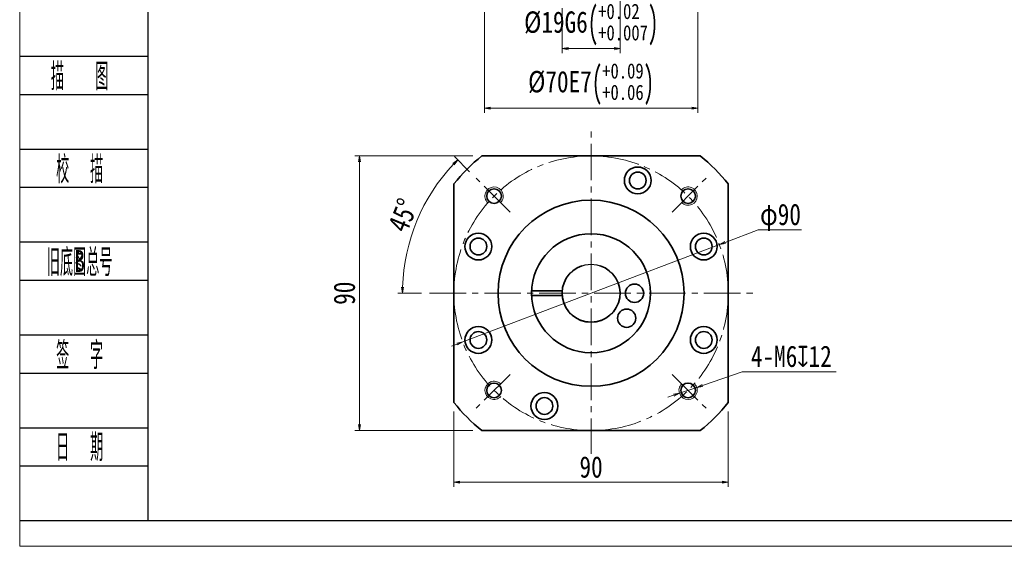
# Model space of a CAD drawing. Header units: millimetres. Extents: x -3 to 730, y 0 to 499.
# Tile 1 of 6: x 0 to 323, y 0 to 173. Entities that reach past the tile are written whole.
import ezdxf
from ezdxf.enums import TextEntityAlignment as Align

# ---------------------------------------------------------------- set-up
doc = ezdxf.new("R2010")
doc.units = ezdxf.units.MM
doc.linetypes.add('点画线', pattern=[18, 12, -2, 2, -2])
doc.layers.add('2细线层', color=4, linetype='Continuous')
doc.layers.add('6文字层', color=3, linetype='Continuous')
for name, color, linetype, lineweight in [('CDRAFT0', 7, 'Continuous', 35), ('EB0', 7, 'Continuous', 35), ('中心线层', 1, '点画线', 18), ('图框_外框线', 7, 'Continuous', 18), ('尺寸线层', 3, 'Continuous', 18), ('粗实线层_1', 7, 'Continuous', 35), ('细实线', 211, 'Continuous', 18)]:
    doc.layers.add(name, color=color, linetype=linetype, lineweight=lineweight)
doc.styles.add('PC_TEXTSTYLE', font='ISOCP.SHX', dxfattribs={"width": 0.707, "bigfont": 'GBCBIG.SHX'})
doc.styles.get("Standard").update_dxf_attribs({"font": 'SimSun.ttf'})
doc.styles.add('宋体', font='SimSun.ttf', dxfattribs={"width": 0.8})
doc.dimstyles.new('A水平标注$0', dxfattribs={"dimtxt": 3.5, "dimasz": 2, "dimexe": 1.5, "dimexo": 3, "dimgap": 1.1, "dimtad": 1, "dimtoh": 1, "dimdec": 4, "dimdsep": 46, "dimtxsty": '宋体', "dimblk": 'OPEN', "dimcen": 3, "dimclrd": 3, "dimclre": 3, "dimclrt": 6, "dimadec": 0, "dimazin": 0, "dimtm": 1e-09, "dimtfac": 1, "dimtdec": 4, "dimtix": 1, "dimtmove": 0, "dimatfit": 3, "dimldrblk": 'OPEN', "dimfxl": 0, "dimlwd": 13, "dimlwe": 13, "dimarcsym": 0})
doc.dimstyles.new('D直径标注φ25', dxfattribs={"dimtxt": 3.5, "dimasz": 2, "dimexe": 1, "dimexo": 3, "dimtad": 1, "dimtoh": 1, "dimdec": 1, "dimdsep": 46, "dimtxsty": '宋体', "dimblk": 'OPEN', "dimcen": 3, "dimclrd": 3, "dimclre": 3, "dimclrt": 130, "dimadec": 0, "dimazin": 0, "dimtm": 1e-09, "dimtfac": 1, "dimtdec": 1, "dimtmove": 0, "dimatfit": 0, "dimldrblk": 'OPEN', "dimfxl": 0, "dimlwd": 13, "dimlwe": 13, "dimarcsym": 0})
doc.dimstyles.new('螺孔(M8-7H)', dxfattribs={"dimtxt": 3.5, "dimasz": 2, "dimexe": 1.25, "dimexo": 3, "dimtad": 1, "dimtoh": 1, "dimdec": 4, "dimdsep": 46, "dimtxsty": '宋体', "dimblk": 'OPEN', "dimcen": 3, "dimclrd": 3, "dimclre": 3, "dimclrt": 2, "dimadec": 0, "dimazin": 0, "dimtm": 1e-09, "dimtfac": 1, "dimtdec": 4, "dimtmove": 0, "dimatfit": 3, "dimldrblk": 'OPEN', "dimfxl": 0, "dimlwd": 9, "dimlwe": 9, "dimarcsym": 0})

# ---------------------------------------------------------------- blocks, each defined once
blk = doc.blocks.new('_Open')
at = {"color": 0, "linetype": 'ByBlock', "lineweight": -2}
for p, q in [((-1, 0.17), (0, 0)), ((-1, -0.17), (0, 0)), ((0, 0), (-1, 0))]:
    blk.add_line(p, q, dxfattribs=at)
blk = doc.blocks.new('*D28')
at = {"layer": 'Defpoints', "color": 0, "transparency": 16777216}
for p in [(151.59, 127.92), (111.42, 37.92), (151.59, 37.92)]:
    blk.add_point(p, dxfattribs=at)
at = {"layer": '尺寸线层', "color": 3, "lineweight": 13, "transparency": 16777216}
for p, q in [((148.59, 127.92), (109.92, 127.92)), ((111.42, 125.92), (111.42, 39.92)), ((148.59, 37.92), (109.92, 37.92))]:
    blk.add_line(p, q, dxfattribs=at)
at = {"layer": '尺寸线层', "color": 3, "lineweight": 13, "transparency": 16777216, "xscale": 2, "yscale": 2, "zscale": 2}
for p, rotation in [((111.42, 127.92), 90), ((111.42, 37.92), 270)]:
    blk.add_blockref('_Open', p, dxfattribs=dict(at, rotation=rotation))
at = {"layer": '尺寸线层', "color": 6, "transparency": 16777216, "insert": (106.5, 82.92), "char_height": 7, "attachment_point": 5, "rotation": 90, "style": '宋体', "bg_fill": 3, "box_fill_scale": 1.1, "bg_fill_color": 257, "bg_fill_transparency": 0}
blk.add_mtext('90', dxfattribs=at)
blk = doc.blocks.new('*D29')
at = {"layer": 'Defpoints', "color": 0, "transparency": 16777216}
for p in [(149.69, 120.62), (160.81, 109.49), (134.75, 82.92), (239.21, 82.92)]:
    blk.add_point(p, dxfattribs=at)
at = {"layer": '尺寸线层', "color": 3, "lineweight": 13, "transparency": 16777216}
for p, q in [((147.56, 122.74), (142.59, 127.72)), ((131.75, 82.92), (124.03, 82.92))]:
    blk.add_line(p, q, dxfattribs=at)
blk.add_arc((187.39, 82.92), 61.86, 136.8526, 178.1474, dxfattribs=at)
at = {"layer": '尺寸线层', "color": 3, "lineweight": 13, "transparency": 16777216, "xscale": 2, "yscale": 2, "zscale": 2}
for p, rotation in [((143.65, 126.65), 45.92632355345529), ((125.53, 82.92), 269.0736764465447)]:
    blk.add_blockref('_Open', p, dxfattribs=dict(at, rotation=rotation))
at = {"layer": '尺寸线层', "color": 6, "transparency": 16777216, "insert": (125.73, 108.46), "char_height": 7, "attachment_point": 5, "rotation": 67.5, "style": '宋体', "bg_fill": 3, "box_fill_scale": 1.1, "bg_fill_color": 257, "bg_fill_transparency": 0}
blk.add_mtext('45%%d', dxfattribs=at)
at = {"layer": 'Defpoints', "color": 0, "transparency": 16777216}
blk.add_point((130.24, 106.59), dxfattribs=at)
blk = doc.blocks.new('*D30')
at = {"layer": 'Defpoints', "color": 0, "transparency": 16777216}
for p in [(229.47, 98.84), (145.3, 66.99)]:
    blk.add_point(p, dxfattribs=at)
at = {"layer": '尺寸线层', "color": 3, "lineweight": 13, "transparency": 16777216}
for p, q in [((242.17, 103.64), (231.34, 99.55)), ((256.34, 103.64), (242.17, 103.64)), ((145.3, 66.99), (229.47, 98.84)), ((143.43, 66.28), (141.56, 65.58))]:
    blk.add_line(p, q, dxfattribs=at)
at = {"layer": '尺寸线层', "color": 3, "lineweight": 13, "transparency": 16777216, "xscale": 2, "yscale": 2, "zscale": 2}
for p, rotation in [((229.47, 98.84), 200.7240108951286), ((145.3, 66.99), 20.72401089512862)]:
    blk.add_blockref('_Open', p, dxfattribs=dict(at, rotation=rotation))
at = {"layer": '尺寸线层', "color": 130, "transparency": 16777216, "insert": (249.51, 107.8), "char_height": 7, "attachment_point": 5, "style": '宋体', "bg_fill": 3, "box_fill_scale": 1.1, "bg_fill_color": 257, "bg_fill_transparency": 0}
blk.add_mtext('φ90', dxfattribs=at)
blk = doc.blocks.new('*D31')
at = {"layer": 'Defpoints', "color": 0, "transparency": 16777216}
for p in [(142.39, 47.12), (232.39, 47.12), (232.39, 21.03)]:
    blk.add_point(p, dxfattribs=at)
at = {"layer": '尺寸线层', "color": 3, "lineweight": 13, "transparency": 16777216}
for p, q in [((142.39, 44.12), (142.39, 19.53)), ((232.39, 44.12), (232.39, 19.53)), ((144.39, 21.03), (230.39, 21.03))]:
    blk.add_line(p, q, dxfattribs=at)
at = {"layer": '尺寸线层', "color": 3, "lineweight": 13, "transparency": 16777216, "xscale": 2, "yscale": 2, "zscale": 2, "rotation": 180}
blk.add_blockref('_Open', (142.39, 21.03), dxfattribs=at)
at = {"layer": '尺寸线层', "color": 3, "lineweight": 13, "transparency": 16777216, "xscale": 2, "yscale": 2, "zscale": 2}
blk.add_blockref('_Open', (232.39, 21.03), dxfattribs=at)
at = {"layer": '尺寸线层', "color": 6, "transparency": 16777216, "insert": (187.39, 25.95), "char_height": 7, "attachment_point": 5, "style": '宋体', "bg_fill": 3, "box_fill_scale": 1.1, "bg_fill_color": 257, "bg_fill_transparency": 0}
blk.add_mtext('90', dxfattribs=at)
blk = doc.blocks.new('*D32')
at = {"color": 3, "lineweight": 9, "transparency": 16777216}
for p, q in [((236.9, 57.12), (223.94, 52.71)), ((267.73, 57.12), (236.9, 57.12)), ((216.37, 50.13), (222.04, 52.06)), ((214.47, 49.48), (212.58, 48.84))]:
    blk.add_line(p, q, dxfattribs=at)
at = {"layer": 'Defpoints', "color": 0, "transparency": 16777216}
for p in [(222.04, 52.06), (216.37, 50.13)]:
    blk.add_point(p, dxfattribs=at)
at = {"color": 3, "lineweight": 9, "transparency": 16777216, "xscale": 2, "yscale": 2, "zscale": 2}
for p, rotation in [((222.04, 52.06), 198.8169073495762), ((216.37, 50.13), 18.81690734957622)]:
    blk.add_blockref('_Open', p, dxfattribs=dict(at, rotation=rotation))
at = {"color": 2, "transparency": 16777216, "insert": (253.06, 62.2), "char_height": 7, "attachment_point": 5, "style": '宋体', "bg_fill": 3, "box_fill_scale": 1.1, "bg_fill_color": 257, "bg_fill_transparency": 0}
blk.add_mtext('4-M6{\\famgdt|b0|i0|c0|p0;x}{12}', dxfattribs=at)
blk = doc.blocks.new('*D34')
at = {"layer": 'Defpoints', "color": 0, "transparency": 16777216}
for p in [(152.39, 180.66), (222.39, 180.66)]:
    blk.add_point(p, dxfattribs=at)
at = {"layer": '尺寸线层', "color": 3, "lineweight": 13, "transparency": 16777216}
for p, q in [((152.39, 177.66), (152.39, 142.06)), ((222.39, 177.66), (222.39, 142.06)), ((154.39, 143.56), (220.39, 143.56))]:
    blk.add_line(p, q, dxfattribs=at)
at = {"layer": '尺寸线层', "color": 3, "lineweight": 13, "transparency": 16777216, "xscale": 2, "yscale": 2, "zscale": 2, "rotation": 180}
blk.add_blockref('_Open', (152.39, 143.56), dxfattribs=at)
at = {"layer": '尺寸线层', "color": 3, "lineweight": 13, "transparency": 16777216, "xscale": 2, "yscale": 2, "zscale": 2}
blk.add_blockref('_Open', (222.39, 143.56), dxfattribs=at)
at = {"layer": '尺寸线层', "color": 6, "transparency": 16777216, "insert": (187.39, 151.42), "char_height": 7, "attachment_point": 5, "style": '宋体', "bg_fill": 3, "box_fill_scale": 1.1, "bg_fill_color": 257, "bg_fill_transparency": 0}
blk.add_mtext('{\\A1;{%%c70}{}{E7\\H0.7143x;{\\H2x;\\W0.5;(}\\S+0.09^ +0.06;{\\H2x;\\W0.5;)}}}', dxfattribs=at)
at = {"layer": 'Defpoints', "color": 0, "transparency": 16777216}
blk.add_point((222.39, 143.56), dxfattribs=at)
blk = doc.blocks.new('*D35')
at = {"layer": 'Defpoints', "color": 0, "transparency": 16777216}
for p in [(177.93, 190.66), (196.93, 190.66), (196.93, 163.06)]:
    blk.add_point(p, dxfattribs=at)
at = {"layer": '尺寸线层', "color": 3, "lineweight": 13, "transparency": 16777216}
for p, q in [((177.93, 187.66), (177.93, 161.56)), ((196.93, 187.66), (196.93, 161.56)), ((179.93, 163.06), (194.93, 163.06))]:
    blk.add_line(p, q, dxfattribs=at)
at = {"layer": '尺寸线层', "color": 3, "lineweight": 13, "transparency": 16777216, "xscale": 2, "yscale": 2, "zscale": 2, "rotation": 180}
blk.add_blockref('_Open', (177.93, 163.06), dxfattribs=at)
at = {"layer": '尺寸线层', "color": 3, "lineweight": 13, "transparency": 16777216, "xscale": 2, "yscale": 2, "zscale": 2}
blk.add_blockref('_Open', (196.93, 163.06), dxfattribs=at)
at = {"layer": '尺寸线层', "color": 6, "transparency": 16777216, "insert": (187.43, 170.93), "char_height": 7, "attachment_point": 5, "style": '宋体'}
blk.add_mtext('{\\A1;{%%c19}{}{G6\\H0.7143x;{\\H2x;\\W0.5;(}\\S+0.02^ +0.007;{\\H2x;\\W0.5;)}}}', dxfattribs=at)

msp = doc.modelspace()

# ---------------------------------------------------------------- linework, layer by layer
msp.add_circle((187.38519, 82.91648), 9.5)
at = {"layer": '2细线层'}
for p, q in [((0.12485, 160.60161), (42.04345, 160.60161)), ((0.12485, 148.06807), (42.04345, 148.06807)), ((0.12485, 130.16302), (42.04345, 130.16302)), ((0.12485, 117.62949), (42.04345, 117.62949)), ((0.12485, 99.72444), (42.04345, 99.72444)), ((0.12485, 87.19091), (42.04345, 87.19091)), ((0.12485, 69.28586), (42.04345, 69.28586)), ((0.12485, 56.75232), (42.04345, 56.75232)), ((0.12485, 38.84727), (42.04345, 38.84727)), ((0.12485, 26.31374), (42.04345, 26.31374)), ((0.12485, 8.40869), (42.04345, 8.40869))]:
    msp.add_line(p, q, dxfattribs=at)
at = {"layer": 'CDRAFT0'}
for centre in [(202.69253, 119.87166), (150.43001, 98.22382), (224.34037, 98.22382), (150.43001, 67.60914), (224.34037, 67.60914), (172.07786, 45.9613)]:
    msp.add_circle(centre, 4.4, dxfattribs=at)
for start, end in [(128.4998296, 141.5000496), (38.4998296, 51.5000496), (218.4998296, 231.5000496), (308.4998296, 321.5000496)]:
    msp.add_arc((187.38519, 82.91648), 57.5, start, end, dxfattribs=at)
at = {"layer": 'EB0'}
for p, q in [((167.89962, 83.66648), (177.91484, 83.66648)), ((167.89962, 82.16648), (177.91484, 82.16648))]:
    msp.add_line(p, q, dxfattribs=at)
for centre, radius in [((187.38519, 82.91648), 19.5), ((201.63519, 82.91648), 3), ((199.05811, 74.74301), 3)]:
    msp.add_circle(centre, radius, dxfattribs=at)
msp.add_arc((187.38519, 82.91648), 9.5, 108.4103907, 71.5915198, dxfattribs=at)
at = {"layer": '中心线层'}
for p, q in [((160.80905, 109.49262), (149.68533, 120.61634)), ((213.96134, 56.34033), (225.08505, 45.21662))]:
    msp.add_line(p, q, dxfattribs=at)
at = {"layer": '图框_外框线', "color": 3}
msp.add_lwpolyline([(0, 0), (706.32994, 0), (706.32994, 499.47617), (0, 499.47617)], close=True, dxfattribs=at)
at = {"layer": '图框_外框线', "color": 3, "lineweight": 25}
msp.add_lwpolyline([(42.04345, 8.40869), (697.92125, 8.40869), (697.92125, 491.06748), (42.04345, 491.06748)], close=True, dxfattribs=at)
at = {"layer": '粗实线层_1'}
for points in [[(151.59079, 127.91648), (223.17975, 127.91648)], [(142.38519, 47.12208), (142.38519, 118.71103)], [(232.38519, 118.71088), (232.38519, 47.12193)], [(223.17959, 37.91648), (151.59064, 37.91648)]]:
    msp.add_lwpolyline(points, dxfattribs=at)
for centre, radius in [((202.69253, 119.87166), 2.75), ((155.56539, 114.73628), 2.4), ((187.38519, 82.91648), 30.5), ((150.43001, 98.22382), 2.75), ((224.34037, 98.22382), 2.75), ((150.43001, 67.60914), 2.75), ((224.34037, 67.60914), 2.75), ((219.205, 51.09667), 2.4), ((172.07786, 45.9613), 2.75)]:
    msp.add_circle(centre, radius, dxfattribs=at)
at = {"layer": '细实线'}
for centre, start, end in [((155.56539, 114.73628), 315, 226.9102132), ((219.205, 51.09667), 135, 46.9102132)]:
    msp.add_arc(centre, 3, start, end, dxfattribs=at)

# ---------------------------------------------------------------- texts
at = {"layer": '6文字层', "color": 3, "style": 'PC_TEXTSTYLE'}
for s, width, p in [('描   图', 0.6667, (19.66214, 154.33484)), ('校  描', 0.667, (19.66214, 123.89626)), ('旧底图总号', 0.667, (19.66214, 93.45767)), ('签  字', 0.667, (19.66214, 63.01909)), ('日  期', 0.667, (19.6733, 32.75921))]:
    msp.add_text(s, height=8.952525, dxfattribs=dict(at, width=width)).set_placement(p, align=Align.MIDDLE)
at = {"layer": '6文字层', "width": 0.707}
msp.add_text('B', height=7.16202, dxfattribs=at).set_placement((19.66214, 93.45767), align=Align.MIDDLE)

# ---------------------------------------------------------------- next in the draw order: dimensions: what is measured, and where the dimension line sits
at = {"layer": '尺寸线层'}
dim = msp.add_linear_dim(base=(222.38763, 143.55506), p1=(152.38763, 180.65606), p2=(222.38763, 180.65606), text='{\\A1;{%%c<>}{}{E7\\H0.7143x;{\\H2x;\\W0.5;(}\\S+0.09^ +0.06;{\\H2x;\\W0.5;)}}}', dimstyle='A水平标注$0', override={"dimtxt": 7, "dimgap": 1.5, "dimdec": 1, "dimpost": '<>', "dimblk": 'Open', "dimtp": 0.09, "dimtm": -0.06, "dimtdec": 2, "dimtvp": 0.1, "dimtfill": 1, "dimtfillclr": 256, "dimtzin": 8}, dxfattribs=at)
dim.commit()
dim.dimension.update_dxf_attribs({"geometry": '*D34', "text_midpoint": (187.38763, 143.55506), "dimtype": 160})
dim = msp.add_linear_dim(base=(111.42274, 37.91648), p1=(151.59079, 127.91648), p2=(151.59064, 37.91648), angle=270, dimstyle='A水平标注$0', override={"dimtxt": 7, "dimgap": 1.5, "dimdec": 1, "dimpost": '<>', "dimblk": 'Open', "dimtvp": 0.1, "dimtfill": 1, "dimtfillclr": 256}, dxfattribs=at)
dim.commit()
dim.dimension.update_dxf_attribs({"geometry": '*D28', "text_midpoint": (111.42274, 82.91648), "dimtype": 160})

# ---------------------------------------------------------------- next in the draw order: linework, layer by layer
at = {"layer": '中心线层'}
msp.add_line((160.80905, 56.34033), (149.68533, 45.21662), dxfattribs=at)
at = {"layer": '粗实线层_1'}
msp.add_circle((155.56539, 51.09667), 2.4, dxfattribs=at)
at = {"layer": '细实线'}
msp.add_arc((155.56539, 51.09667), 3, 45, 316.9102132, dxfattribs=at)

# ---------------------------------------------------------------- next in the draw order: dimensions: what is measured, and where the dimension line sits
at = {"layer": '尺寸线层'}
dim = msp.add_linear_dim(base=(196.92957, 163.06272), p1=(177.92957, 190.65562), p2=(196.92957, 190.65562), text='{\\A1;{%%c<>}{}{G6\\H0.7143x;{\\H2x;\\W0.5;(}\\S+0.02^ +0.007;{\\H2x;\\W0.5;)}}}', dimstyle='A水平标注$0', override={"dimtxt": 7, "dimgap": 1.5, "dimdec": 1, "dimpost": '<>', "dimtp": 0.02, "dimtm": -0.007, "dimtdec": 3, "dimtvp": 0.1, "dimtfill": 0}, dxfattribs=at)
dim.commit()
dim.dimension.update_dxf_attribs({"geometry": '*D35', "text_midpoint": (187.42957, 163.06272), "dimtype": 160})
dim = msp.add_angular_dim_2l(base=(130.23809, 106.58758), line1=((160.80905, 109.49262), (149.68533, 120.61634)), line2=((134.75172, 82.91648), (239.20746, 82.91648)), dimstyle='A水平标注$0', override={"dimtxt": 7, "dimgap": 1.5, "dimdec": 1, "dimpost": '<>', "dimblk": 'Open', "dimtvp": 0.1, "dimtfill": 1, "dimtfillclr": 256}, dxfattribs=at)
dim.commit()
dim.dimension.update_dxf_attribs({"geometry": '*D29', "text_midpoint": (125.72708, 108.4561)})

# ---------------------------------------------------------------- next in the draw order: linework, layer by layer
at = {"layer": '中心线层'}
for p, q in [((187.38519, 29.91648), (187.38519, 135.91648)), ((213.96134, 109.49262), (225.08505, 120.61634)), ((134.38519, 82.91648), (240.38519, 82.91648))]:
    msp.add_line(p, q, dxfattribs=at)
msp.add_circle((187.38519, 82.91648), 45, dxfattribs=at)
at = {"layer": '粗实线层_1'}
msp.add_circle((219.205, 114.73628), 2.4, dxfattribs=at)
at = {"layer": '细实线'}
msp.add_arc((219.205, 114.73628), 3, 225, 136.9102132, dxfattribs=at)

# ---------------------------------------------------------------- next in the draw order: dimensions: what is measured, and where the dimension line sits
at = {"layer": '尺寸线层'}
dim = msp.add_diameter_dim_2p(p1=(145.29688, 66.99247), p2=(229.4735, 98.84049), dimstyle='D直径标注φ25', override={"dimtxt": 7, "dimgap": 0.5, "dimpost": 'φ<>'}, dxfattribs=at)
dim.commit()
dim.dimension.update_dxf_attribs({"geometry": '*D30', "text_midpoint": (249.5075, 103.64483), "dimtype": 163})
dim = msp.add_linear_dim(base=(232.38519, 21.02773), p1=(142.38512, 47.12202), p2=(232.38519, 47.12193), dimstyle='A水平标注$0', override={"dimtxt": 7, "dimgap": 1.5, "dimdec": 1, "dimpost": '<>', "dimblk": 'Open', "dimtvp": 0.1, "dimtfill": 1, "dimtfillclr": 256}, dxfattribs=at)
dim.commit()
dim.dimension.update_dxf_attribs({"geometry": '*D31', "text_midpoint": (187.38515, 25.94952)})

# ---------------------------------------------------------------- next in the draw order: dimensions: what is measured, and where the dimension line sits
dim = msp.add_diameter_dim_2p(p1=(216.36534, 50.12904), p2=(222.04466, 52.06431), text='4-M<>{\\famgdt|b0|i0|c0|p0;x}{12}', dimstyle='螺孔(M8-7H)', override={"dimtxt": 7, "dimgap": 1.5, "dimtad": 1, "dimtih": 0, "dimtoh": 1, "dimdec": 4, "dimlfac": 1, "dimpost": '<>', "dimcen": 0, "dimse1": 0, "dimse2": 0, "dimsd1": 0, "dimsd2": 0, "dimtix": 0, "dimtofl": 1, "dimatfit": 3, "dimtvp": 0.1})
dim.commit()
dim.dimension.update_dxf_attribs({"geometry": '*D32', "text_midpoint": (253.06254, 57.12488), "dimtype": 163})

doc.saveas('drawing.dxf')
